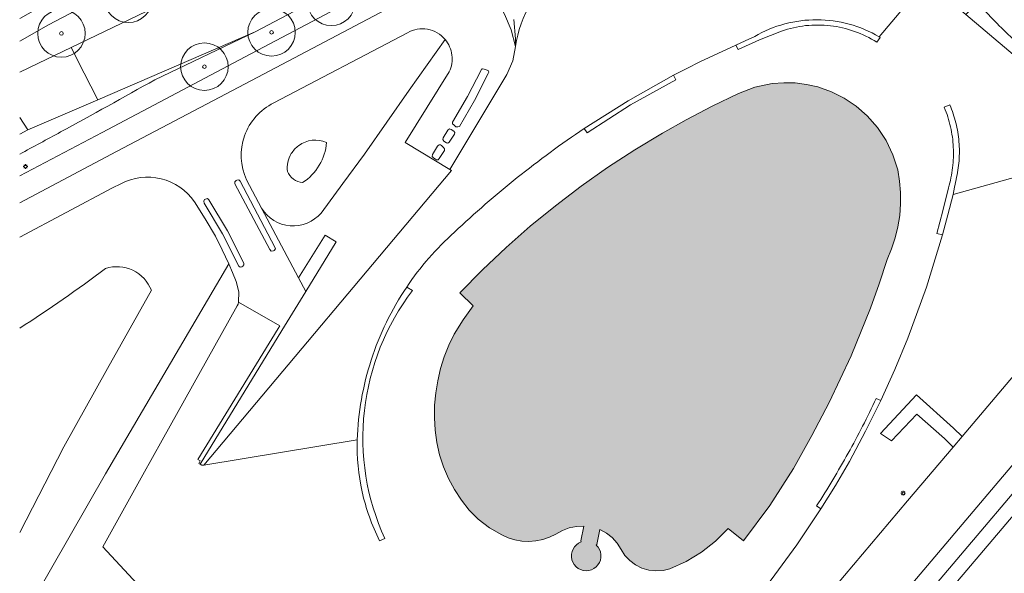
# Model space of a CAD drawing. Header units: metres. Extents: x 187482 to 189800, y 333582 to 335019.
# Tile 70 of 256: x 187483 to 187586, y 334257 to 334315. Entities that reach past the tile are written whole.
import ezdxf

# ---------------------------------------------------------------- set-up
doc = ezdxf.new("R2010")
doc.units = ezdxf.units.M
doc.layers.get('0').update_dxf_attribs({"color": 252, "lineweight": 18})
for name, color, linetype, lineweight in [('B-WE-GR-BEPLANTING_CULTUUR_HEESTERS-GV', 252, 'Continuous', 18), ('B-WE-GR-BOOM-S', 252, 'Continuous', 18), ('B-WE-GR-BOS_LOOF-GV', 252, 'Continuous', 18), ('B-WE-GR-HAAG-G', 252, 'GR-HAAG1-SO', 18), ('B-WE-IE-MEUBILAIR-S', 252, 'Continuous', 18), ('B-WE-IE-TERREINAFSCHEIDING_KUNSTMATIG_MUUR-G', 252, 'IE-TERREINAFSCHEIDING_KUNSTMATIG-SO', 18), ('B-WE-OG-BEBOUWING-GV', 252, 'Continuous', 18), ('B-WE-OG-TERREIN_ERF-GV', 252, 'Continuous', 18), ('B-WE-OG-WATER_GREPPEL-GV', 252, 'Continuous', 18), ('B-WE-OG-WEG-GV', 252, 'Continuous', 18), ('B-WE-VH-GESLOTENVERHARDING_ASFALT-GV', 252, 'Continuous', 18), ('B-WE-VH-OPENVERHARDING_TEGEL-GV', 252, 'Continuous', 18)]:
    doc.layers.add(name, color=color, linetype=linetype, lineweight=lineweight)
doc.layers.add('B-WE-OG-BEBOUWING-V', color=7, linetype='Continuous', lineweight=18, true_color=0xf0f0f0)
doc.linetypes.add('GR-HAAG1-SO', pattern='A,6,[176,NLCS.SHX,S=0.125,R=0,X=0,Y=0],-2', length=8)
doc.linetypes.add('IE-TERREINAFSCHEIDING_KUNSTMATIG-SO', pattern='A,4,[82,NLCS.SHX,S=0.75,R=90,X=0,Y=0],4,-2', length=10)

# ---------------------------------------------------------------- blocks, each defined once
blk = doc.blocks.new('SIE-MEUBILAIR_PAAL_LICHTMAST-SO')
for points in [[(-0.62, 0), (-1, 0)], [(-0.71, 0.71), (-0.44, 0.44)], [(0, 1), (0, 0.62)], [(0.44, 0.44), (0.71, 0.71)], [(1, 0), (0.62, 0)], [(-0.71, -0.71), (-0.44, -0.44)], [(0, -0.62), (0, -1)], [(0.44, -0.44), (0.71, -0.71)]]:
    blk.add_lwpolyline(points)
blk.add_circle((0, 0), 0.5)
blk = doc.blocks.new('SGR-BOOM_GBKN-SO')
at = {"color": 0, "linetype": 'ByBlock', "lineweight": 18}
for radius in [2, 0.15]:
    blk.add_circle((0, 0), radius, dxfattribs=at)

msp = doc.modelspace()

# ---------------------------------------------------------------- hatches: boundary and pattern name
at = {"layer": 'B-WE-OG-BEBOUWING-V'}
h = msp.add_hatch(color=256, dxfattribs=at)
h.dxf.hatch_style = 1
h.paths.add_polyline_path([(187562.023, 334308.124), (187560.202, 334307.749), (187558.461, 334307.098), (187555.694, 334305.746), (187552.968, 334304.313), (187550.463, 334302.923), (187547.545, 334301.161), (187544.692, 334299.297), (187541.907, 334297.332), (187539.194, 334295.269), (187536.556, 334293.111), (187533.996, 334290.861), (187531.518, 334288.521), (187529.125, 334286.094), (187530.526, 334284.723), (187529.503, 334283.269), (187528.557, 334281.763), (187527.986, 334280.588), (187527.502, 334279.375), (187527.108, 334278.13), (187526.806, 334276.859), (187526.597, 334275.57), (187526.483, 334274.269), (187526.464, 334272.963), (187526.54, 334271.659), (187526.717, 334270.343), (187527.012, 334269.048), (187527.422, 334267.784), (187527.944, 334266.563), (187528.574, 334265.393), (187529.306, 334264.285), (187530.134, 334263.247), (187531.053, 334262.287), (187532.243, 334261.376), (187533.545, 334260.632), (187534.223, 334260.328), (187534.934, 334260.11), (187535.666, 334259.981), (187536.408, 334259.944), (187537.149, 334259.998), (187537.878, 334260.144), (187538.584, 334260.378), (187539.255, 334260.698), (187539.929, 334261.085), (187540.656, 334261.36), (187541.417, 334261.517), (187542.194, 334261.551), (187541.888, 334259.993), (187541.904, 334259.887), (187541.643, 334259.763), (187541.41, 334259.594), (187541.212, 334259.385), (187541.055, 334259.142), (187540.947, 334258.875), (187540.889, 334258.592), (187540.884, 334258.304), (187540.932, 334258.019), (187541.032, 334257.749), (187541.179, 334257.501), (187541.37, 334257.284), (187541.598, 334257.107), (187541.855, 334256.975), (187542.131, 334256.892), (187542.418, 334256.861), (187542.706, 334256.884), (187542.984, 334256.959), (187543.244, 334257.085), (187543.476, 334257.256), (187543.673, 334257.466), (187543.828, 334257.71), (187543.935, 334257.978), (187543.991, 334258.261), (187543.994, 334258.549), (187543.944, 334258.833), (187543.843, 334259.103), (187543.693, 334259.35), (187543.501, 334259.565), (187543.57, 334259.634), (187543.884, 334261.186), (187544.569, 334260.821), (187545.18, 334260.342), (187545.698, 334259.764), (187546.106, 334259.104), (187546.519, 334258.476), (187547.035, 334257.93), (187547.637, 334257.48), (187548.308, 334257.141), (187549.028, 334256.923), (187549.774, 334256.832), (187550.524, 334256.872), (187551.257, 334257.04), (187552.964, 334257.826), (187554.568, 334258.805), (187556.047, 334259.964), (187557.382, 334261.286), (187558.98, 334259.992), (187561.764, 334263.711), (187564.258, 334267.63), (187566.18, 334271.078), (187568.021, 334274.57), (187570.326, 334279.47), (187572.36, 334284.488), (187573.264, 334287.042), (187574.124, 334289.612), (187574.589, 334290.729), (187574.964, 334291.879), (187575.247, 334293.056), (187575.436, 334294.251), (187575.529, 334295.457), (187575.527, 334296.667), (187575.429, 334297.873), (187575.235, 334299.068), (187574.729, 334300.64), (187574.013, 334302.128), (187573.101, 334303.505), (187572.011, 334304.746), (187570.865, 334305.747), (187569.602, 334306.596), (187568.242, 334307.278), (187566.806, 334307.783), (187565.629, 334308.05), (187564.432, 334308.196), (187563.226, 334308.221)], flags=17)

# ---------------------------------------------------------------- linework, layer by layer
at = {"layer": 'B-WE-GR-BEPLANTING_CULTUUR_HEESTERS-GV', "flags": 128}
msp.add_lwpolyline([(187482.806, 334298.406), (187491.472, 334302.972), (187506.524, 334310.929), (187530.307, 334323.489), (187533.455, 334325.059), (187536.609, 334326.616), (187545.996, 334331.233), (187574.672, 334345.188), (187570.008, 334345.103), (187566.493, 334343.372), (187565.872, 334343.066), (187559.044, 334339.704), (187545.276, 334332.899), (187525.319, 334322.989), (187516.461, 334318.29), (187507.604, 334313.592), (187497.041, 334308.539)], dxfattribs=at)
at = {"layer": 'B-WE-GR-BEPLANTING_CULTUUR_HEESTERS-GV'}
for points in [[(187497.041, 334308.539, -0.003782), (187487.113, 334303.035)], [(187487.113, 334303.035, -0.0016158), (187482.806, 334300.708)]]:
    msp.add_lwpolyline(points, format="xyb", dxfattribs=at)
at = {"layer": 'B-WE-GR-BOS_LOOF-GV', "flags": 128}
for points in [[(187497.041, 334308.539), (187507.604, 334313.592), (187491.042, 334306.435)], [(187482.806, 334304.55), (187483.671, 334303.25), (187491.042, 334306.435), (187490.31, 334307.852), (187489.594, 334309.238), (187488.207, 334311.923), (187485.652, 334310.694), (187482.806, 334309.325)], [(187491.042, 334306.435), (187483.671, 334303.25), (187482.806, 334302.821)]]:
    msp.add_lwpolyline(points, dxfattribs=at)
at = {"layer": 'B-WE-GR-BOS_LOOF-GV'}
for points in [[(187487.113, 334303.035, 0.003782), (187497.041, 334308.539)], [(187482.806, 334300.708, 0.0016158), (187487.113, 334303.035)]]:
    msp.add_lwpolyline(points, format="xyb", dxfattribs=at)
at = {"layer": 'B-WE-GR-HAAG-G', "ltscale": 0.2, "flags": 128}
msp.add_lwpolyline([(187497.041, 334308.539), (187507.604, 334313.592)], dxfattribs=at)
at = {"layer": 'B-WE-GR-HAAG-G', "ltscale": 0.2}
for points in [[(187487.113, 334303.035, 0.003782), (187497.041, 334308.539)], [(187482.806, 334300.708, 0.0016158), (187487.113, 334303.035)]]:
    msp.add_lwpolyline(points, format="xyb", dxfattribs=at)
at = {"layer": 'B-WE-IE-TERREINAFSCHEIDING_KUNSTMATIG_MUUR-G', "ltscale": 0.2, "flags": 128}
for points in [[(187570.008, 334345.103), (187566.493, 334343.372), (187565.872, 334343.066), (187559.044, 334339.704), (187545.276, 334332.899), (187525.319, 334322.989), (187516.461, 334318.29), (187507.604, 334313.592)], [(187528.265, 334298.972), (187502.2, 334267.957), (187501.984, 334267.973), (187501.819, 334268.066), (187510.414, 334282.147)]]:
    msp.add_lwpolyline(points, dxfattribs=at)
at = {"layer": 'B-WE-OG-BEBOUWING-GV', "flags": 128}
msp.add_lwpolyline([(187562.023, 334308.124), (187560.202, 334307.749), (187558.461, 334307.098), (187555.694, 334305.746), (187552.968, 334304.313), (187550.463, 334302.923), (187547.545, 334301.161), (187544.692, 334299.297), (187541.907, 334297.332), (187539.194, 334295.269), (187536.556, 334293.111), (187533.996, 334290.861), (187531.518, 334288.521), (187529.125, 334286.094), (187530.526, 334284.723), (187529.503, 334283.269), (187528.557, 334281.763), (187527.986, 334280.588), (187527.502, 334279.375), (187527.108, 334278.13), (187526.806, 334276.859), (187526.597, 334275.57), (187526.483, 334274.269), (187526.464, 334272.963), (187526.54, 334271.659), (187526.717, 334270.343), (187527.012, 334269.048), (187527.422, 334267.784), (187527.944, 334266.563), (187528.574, 334265.393), (187529.306, 334264.285), (187530.134, 334263.247), (187531.053, 334262.287), (187532.243, 334261.376), (187533.545, 334260.632), (187534.223, 334260.328), (187534.934, 334260.11), (187535.666, 334259.981), (187536.408, 334259.944), (187537.149, 334259.998), (187537.878, 334260.144), (187538.584, 334260.378), (187539.255, 334260.698), (187539.929, 334261.085), (187540.656, 334261.36), (187541.417, 334261.517), (187542.194, 334261.551), (187541.888, 334259.993), (187541.904, 334259.887), (187541.643, 334259.763), (187541.41, 334259.594), (187541.212, 334259.385), (187541.055, 334259.142), (187540.947, 334258.875), (187540.889, 334258.592), (187540.884, 334258.304), (187540.932, 334258.019), (187541.032, 334257.749), (187541.179, 334257.501), (187541.37, 334257.284), (187541.598, 334257.107), (187541.855, 334256.975), (187542.131, 334256.892), (187542.418, 334256.861), (187542.706, 334256.884), (187542.984, 334256.959), (187543.244, 334257.085), (187543.476, 334257.256), (187543.673, 334257.466), (187543.828, 334257.71), (187543.935, 334257.978), (187543.991, 334258.261), (187543.994, 334258.549), (187543.944, 334258.833), (187543.843, 334259.103), (187543.693, 334259.35), (187543.501, 334259.565), (187543.57, 334259.634), (187543.884, 334261.186), (187544.569, 334260.821), (187545.18, 334260.342), (187545.698, 334259.764), (187546.106, 334259.104), (187546.519, 334258.476), (187547.035, 334257.93), (187547.637, 334257.48), (187548.308, 334257.141), (187549.028, 334256.923), (187549.774, 334256.832), (187550.524, 334256.872), (187551.257, 334257.04), (187552.964, 334257.826), (187554.568, 334258.805), (187556.047, 334259.964), (187557.382, 334261.286), (187558.98, 334259.992), (187561.764, 334263.711), (187564.258, 334267.63), (187566.18, 334271.078), (187568.021, 334274.57), (187570.326, 334279.47), (187572.36, 334284.488), (187573.264, 334287.042), (187574.124, 334289.612), (187574.589, 334290.729), (187574.964, 334291.879), (187575.247, 334293.056), (187575.436, 334294.251), (187575.529, 334295.457), (187575.527, 334296.667), (187575.429, 334297.873), (187575.235, 334299.068), (187574.729, 334300.64), (187574.013, 334302.128), (187573.101, 334303.505), (187572.011, 334304.746), (187570.865, 334305.747), (187569.602, 334306.596), (187568.242, 334307.278), (187566.806, 334307.783), (187565.629, 334308.05), (187564.432, 334308.196), (187563.226, 334308.221)], close=True, dxfattribs=at)
at = {"layer": 'B-WE-OG-TERREIN_ERF-GV'}
msp.add_lwpolyline([(187625.693, 334367.197), (187622.814, 334365.791), (187603.21, 334356.218), (187583.567, 334346.671), (187563.957, 334337.12), (187547.121, 334328.958), (187533.543, 334322.277), (187530.643, 334320.835), (187527.777, 334319.325), (187506.538, 334308.102), (187492.994, 334300.985), (187482.806, 334295.577)], dxfattribs=at)
at = {"layer": 'B-WE-OG-TERREIN_ERF-GV', "flags": 128}
for points in [[(187528.015, 334309.37), (187523.391, 334301.918), (187528.081, 334299.083), (187534.091, 334309.082), (187534.72, 334310.511), (187534.99, 334312.048), (187534.555, 334313.789), (187533.84, 334315.434), (187532.405, 334318.269), (187537.981, 334320.947), (187549.737, 334326.715), (187556.864, 334330.217), (187578.415, 334340.64), (187582.286, 334342.528), (187582.681, 334342.572), (187592.612, 334346.811)], [(187532.375, 334212.369), (187533.614, 334213.804), (187563.942, 334249.637), (187576.262, 334264.197), (187581.063, 334269.866), (187580.136, 334270.764), (187577.235, 334273.319), (187574.573, 334270.515), (187573.428, 334271.293), (187577.215, 334275.377), (187581.087, 334271.866), (187582.025, 334271.001), (187590.497, 334281.004), (187603.853, 334296.863), (187609.841, 334303.986), (187611.113, 334305.524), (187612.278, 334307.144), (187624.497, 334324.364), (187633.141, 334336.5), (187634.34, 334338.1), (187635.595, 334339.656), (187640.76, 334345.76)], [(187573.276, 334313.053), (187578.219, 334318.95), (187577.9, 334319.22), (187576.824, 334320.129), (187573.109, 334323.27), (187572.192, 334324.045), (187568.696, 334327.001), (187572.084, 334331.012), (187578.549, 334338.661), (187578.185, 334338.958)], [(187537.981, 334320.947), (187532.405, 334318.269), (187533.84, 334315.434), (187534.555, 334313.789), (187534.99, 334312.048), (187534.999, 334312.436), (187534.985, 334312.824), (187534.817, 334314.862)], [(187581.368, 334298.03), (187581.221, 334297.234), (187581.049, 334296.442), (187587.744, 334298.304), (187598.921, 334301.447), (187582.405, 334315.411), (187578.219, 334318.95), (187573.276, 334313.053), (187573.385, 334312.968), (187573.022, 334312.489)], [(187583.668, 334316.611), (187582.405, 334315.411), (187598.921, 334301.447), (187600.305, 334300.277)], [(187534.817, 334314.862), (187534.985, 334312.824), (187534.999, 334312.436), (187534.99, 334312.048)], [(187509.544, 334306.087), (187523.627, 334313.488)], [(187523.627, 334313.488), (187509.544, 334306.087)], [(187562.99, 334313.659), (187560.696, 334312.725), (187558.44, 334311.702), (187558.187, 334312.188), (187556.305, 334311.298), (187554.415, 334310.425), (187553.021, 334309.729), (187551.638, 334309.013), (187551.872, 334308.535), (187547.112, 334305.885), (187542.522, 334302.951), (187542.233, 334303.401)], [(187542.233, 334303.401), (187546.862, 334306.33), (187551.638, 334309.013), (187553.021, 334309.729), (187554.415, 334310.425), (187556.305, 334311.298), (187558.187, 334312.188), (187559.178, 334312.647), (187560.172, 334313.098)], [(187560.172, 334313.098), (187559.178, 334312.647), (187558.187, 334312.188), (187558.44, 334311.702), (187560.696, 334312.725), (187562.99, 334313.659)], [(187573.022, 334312.489), (187573.385, 334312.968), (187573.276, 334313.053)], [(187534.99, 334312.048), (187534.72, 334310.511), (187534.091, 334309.082), (187528.081, 334299.083), (187528.265, 334298.972), (187502.2, 334267.957), (187518.328, 334270.635)], [(187514.531, 334294.506), (187516.838, 334297.62), (187519.116, 334300.714), (187523.796, 334307.426), (187527.582, 334312.778)], [(187527.582, 334312.778), (187523.796, 334307.426), (187519.116, 334300.714), (187516.838, 334297.62), (187514.531, 334294.506)], [(187508.275, 334295.024), (187512.168, 334287.687), (187514.971, 334292.193), (187516.126, 334291.489), (187512.927, 334286.257), (187510.414, 334282.147), (187501.819, 334268.066), (187501.984, 334267.973), (187502.2, 334267.957), (187528.265, 334298.972), (187528.081, 334299.083), (187523.391, 334301.918), (187528.015, 334309.37)], [(187531.496, 334309.677), (187531.525, 334309.684), (187531.683, 334309.634), (187532.008, 334309.531), (187532.083, 334309.511), (187532.145, 334309.463), (187532.193, 334309.319), (187532.125, 334309.184), (187530.696, 334306.354), (187529.087, 334303.623), (187528.911, 334303.575), (187528.73, 334303.589), (187528.498, 334303.782), (187528.356, 334303.898), (187528.37, 334304.081), (187529.952, 334306.761), (187531.371, 334309.531), (187531.423, 334309.632)], [(187531.423, 334309.632), (187531.371, 334309.531), (187529.952, 334306.761), (187528.37, 334304.081), (187528.356, 334303.898), (187528.498, 334303.782), (187528.73, 334303.589), (187528.911, 334303.575), (187529.087, 334303.623), (187530.696, 334306.354), (187532.125, 334309.184), (187532.193, 334309.319), (187532.145, 334309.463), (187532.083, 334309.511), (187532.008, 334309.531), (187531.683, 334309.634), (187531.525, 334309.684), (187531.496, 334309.677)], [(187580.714, 334305.89), (187580.134, 334305.632)], [(187580.134, 334305.632), (187580.714, 334305.89)], [(187527.201, 334301.614), (187527.209, 334301.606), (187527.415, 334301.398), (187527.539, 334301.274), (187527.514, 334301.101), (187526.969, 334300.234), (187526.849, 334300.091), (187526.664, 334300.118), (187526.365, 334300.322), (187526.224, 334300.457), (187526.246, 334300.651), (187526.786, 334301.53), (187526.825, 334301.594)], [(187526.825, 334301.594), (187526.786, 334301.53), (187526.246, 334300.651), (187526.224, 334300.457), (187526.365, 334300.322), (187526.664, 334300.118), (187526.849, 334300.091), (187526.969, 334300.234), (187527.514, 334301.101), (187527.539, 334301.274), (187527.415, 334301.398), (187527.209, 334301.606), (187527.201, 334301.614)], [(187600.305, 334300.277), (187598.921, 334301.447), (187587.744, 334298.304), (187581.049, 334296.442), (187580.511, 334294.317), (187579.934, 334292.202), (187578.243, 334286.717), (187576.293, 334281.319), (187574.93, 334278.026), (187573.458, 334274.781), (187571.854, 334271.537), (187570.142, 334268.349), (187568.68, 334265.832), (187567.146, 334263.357), (187564.606, 334259.574), (187561.899, 334255.909), (187561.436, 334255.314), (187560.932, 334254.753)], [(187493.456, 334297.596), (187492.587, 334297.145), (187482.806, 334291.961)], [(187482.806, 334291.961), (187492.587, 334297.145), (187493.456, 334297.596)], [(187501.196, 334295.694), (187502.331, 334293.908), (187503.404, 334292.085), (187504.132, 334290.64), (187504.81, 334289.171), (187505.212, 334288.234), (187505.594, 334287.288), (187505.876, 334286.229), (187505.851, 334285.133), (187510.19, 334282.639), (187510.021, 334282.363), (187501.562, 334268.553), (187501.791, 334268.423), (187501.655, 334268.159), (187501.819, 334268.066), (187510.414, 334282.147), (187512.927, 334286.257), (187512.168, 334287.687), (187508.275, 334295.024), (187506.696, 334298)], [(187506.696, 334298), (187508.275, 334295.024)], [(187579.934, 334292.202), (187580.511, 334294.317), (187581.049, 334296.442), (187581.221, 334297.234), (187581.368, 334298.03)], [(187572.965, 334274.983), (187573.458, 334274.781), (187574.93, 334278.026), (187576.293, 334281.319), (187578.243, 334286.717), (187579.934, 334292.202), (187579.354, 334292.338), (187579.988, 334294.744), (187580.57, 334297.163)], [(187580.57, 334297.163), (187579.988, 334294.744), (187579.354, 334292.338), (187579.934, 334292.202)], [(187484.247, 334253.817), (187491.83, 334267.049), (187504.81, 334289.171), (187504.132, 334290.64), (187503.404, 334292.085), (187502.331, 334293.908), (187501.196, 334295.694)], [(187482.806, 334243.98), (187492.526, 334235.666), (187494.485, 334236.668), (187497.783, 334238.311), (187506.812, 334242.935), (187499.242, 334251.085), (187491.56, 334259.359), (187495.762, 334266.949), (187497.796, 334270.604), (187505.707, 334284.74), (187505.803, 334284.928), (187505.851, 334285.133), (187505.876, 334286.229), (187505.594, 334287.288), (187505.212, 334288.234), (187504.81, 334289.171), (187491.83, 334267.049), (187484.247, 334253.817)], [(187496.67, 334286.374), (187492.054, 334278.143), (187487.439, 334269.913), (187482.806, 334260.87)], [(187482.806, 334260.87), (187487.439, 334269.913), (187492.054, 334278.143), (187496.67, 334286.374)], [(187524.158, 334286.36), (187523.54, 334286.708)], [(187523.54, 334286.708), (187524.158, 334286.36)], [(187518.328, 334270.635), (187502.2, 334267.957), (187501.984, 334267.973), (187501.819, 334268.066), (187501.655, 334268.159), (187501.791, 334268.423), (187501.562, 334268.553), (187510.021, 334282.363), (187510.19, 334282.639), (187505.851, 334285.133), (187505.803, 334284.928), (187505.707, 334284.74), (187497.796, 334270.604), (187495.762, 334266.949), (187491.56, 334259.359), (187499.242, 334251.085), (187506.812, 334242.935), (187497.783, 334238.311), (187505.897, 334231.479), (187514.793, 334224.04), (187521.733, 334232.125), (187535.166, 334247.738), (187535.355, 334248.284)], [(187566.683, 334263.672), (187567.146, 334263.357), (187568.68, 334265.832), (187570.142, 334268.349), (187571.854, 334271.537), (187573.458, 334274.781), (187572.965, 334274.983)], [(187560.55, 334255.141), (187560.932, 334254.753), (187561.436, 334255.314), (187561.899, 334255.909), (187564.606, 334259.574), (187567.146, 334263.357), (187566.683, 334263.672)], [(187520.683, 334260.012), (187521.233, 334260.242)], [(187521.233, 334260.242), (187520.683, 334260.012)]]:
    msp.add_lwpolyline(points, dxfattribs=at)
at = {"layer": 'B-WE-OG-TERREIN_ERF-GV'}
for points in [[(187534.99, 334312.048, -0.0975557), (187536.628, 334316.6)], [(187536.628, 334316.6, 0.0975557), (187534.99, 334312.048)], [(187587.339, 334312.853, -0.0262496), (187583.668, 334316.611)], [(187583.668, 334316.611, 0.0262496), (187587.339, 334312.853)], [(187563.335, 334314.408, 0.0663955), (187560.172, 334313.098)], [(187560.172, 334313.098, -0.0663955), (187563.335, 334314.408)], [(187562.99, 334313.659, -0.0561493), (187565.533, 334314.228)], [(187565.533, 334314.228, 0.0561493), (187562.99, 334313.659)], [(187566.73, 334314.847, 0.0662704), (187563.335, 334314.408)], [(187563.335, 334314.408, -0.0662704), (187566.73, 334314.847)], [(187565.533, 334314.228, -0.0560237), (187568.139, 334314.218)], [(187568.139, 334314.218, 0.0560237), (187565.533, 334314.228)], [(187570.122, 334314.385, 0.0660177), (187566.73, 334314.847)], [(187566.73, 334314.847, -0.0660177), (187570.122, 334314.385)], [(187568.139, 334314.218, -0.0559278), (187570.678, 334313.628)], [(187570.678, 334313.628, 0.0559278), (187568.139, 334314.218)], [(187573.276, 334313.053, 0.0659659), (187570.122, 334314.385)], [(187570.122, 334314.385, -0.0659659), (187573.276, 334313.053)], [(187523.627, 334313.488, -0.1739578), (187525.732, 334313.844)], [(187525.732, 334313.844, 0.1739578), (187523.627, 334313.488)], [(187525.732, 334313.844, -0.1741612), (187527.582, 334312.778)], [(187527.582, 334312.778, 0.1741612), (187525.732, 334313.844)], [(187570.678, 334313.628, -0.0559451), (187573.022, 334312.489)], [(187573.022, 334312.489, 0.0559451), (187570.678, 334313.628)], [(187527.582, 334312.778, -0.1444688), (187528.303, 334311.138)], [(187528.303, 334311.138, 0.1444688), (187527.582, 334312.778)], [(187528.303, 334311.138, -0.1448232), (187528.015, 334309.37)], [(187528.015, 334309.37, 0.1448232), (187528.303, 334311.138)], [(187531.423, 334309.632, -0.1199382), (187531.496, 334309.677)], [(187531.496, 334309.677, 0.1199382), (187531.423, 334309.632)], [(187506.472, 334302.624, -0.1957197), (187509.544, 334306.087)], [(187509.544, 334306.087, 0.1957197), (187506.472, 334302.624)], [(187581.351, 334303.99, 0.0405556), (187580.714, 334305.89)], [(187580.714, 334305.89, -0.0405556), (187581.351, 334303.99)], [(187580.134, 334305.632, -0.0427768), (187580.786, 334303.574)], [(187580.786, 334303.574, 0.0427768), (187580.134, 334305.632)], [(187581.677, 334302.013, 0.0404498), (187581.351, 334303.99)], [(187581.351, 334303.99, -0.0404498), (187581.677, 334302.013)], [(187535.174, 334298.23, -0.0210978), (187542.233, 334303.401)], [(187542.233, 334303.401, 0.0210978), (187535.174, 334298.23)], [(187580.786, 334303.574, -0.0430331), (187581.08, 334301.435)], [(187581.08, 334301.435, 0.0430331), (187580.786, 334303.574)], [(187506.696, 334298, -0.1959354), (187506.472, 334302.624)], [(187506.472, 334302.624, 0.1959354), (187506.696, 334298)], [(187515.097, 334301.944, 0.266776), (187512.162, 334301.595)], [(187512.162, 334301.595, -0.266776), (187515.097, 334301.944)], [(187514.342, 334299.529, 0.116256), (187515.097, 334301.944)], [(187515.097, 334301.944, -0.116256), (187514.342, 334299.529)], [(187526.825, 334301.594, -0.1754653), (187526.977, 334301.682)], [(187526.977, 334301.682, 0.1754653), (187526.825, 334301.594)], [(187526.977, 334301.682, -0.2405845), (187527.201, 334301.614)], [(187527.201, 334301.614, 0.2405845), (187526.977, 334301.682)], [(187581.683, 334300.009, 0.0399198), (187581.677, 334302.013)], [(187581.677, 334302.013, -0.0399198), (187581.683, 334300.009)], [(187511.399, 334300.759, 0.0820928), (187511.035, 334299.857)], [(187511.035, 334299.857, -0.0820928), (187511.399, 334300.759)], [(187512.162, 334301.595, 0.0969334), (187511.399, 334300.759)], [(187511.399, 334300.759, -0.0969334), (187512.162, 334301.595)], [(187581.08, 334301.435, -0.0430775), (187581.007, 334299.277)], [(187581.007, 334299.277, 0.0430775), (187581.08, 334301.435)], [(187511.035, 334299.857, 0.0834516), (187510.982, 334298.886)], [(187510.982, 334298.886, -0.0834516), (187511.035, 334299.857)], [(187581.368, 334298.03, 0.0399525), (187581.683, 334300.009)], [(187581.683, 334300.009, -0.0399525), (187581.368, 334298.03)], [(187510.982, 334298.886, 0.1311309), (187511.628, 334298.082)], [(187511.628, 334298.082, -0.1311309), (187510.982, 334298.886)], [(187512.589, 334297.705, 0.1160122), (187514.342, 334299.529)], [(187514.342, 334299.529, -0.1160122), (187512.589, 334297.705)], [(187581.007, 334299.277, -0.0429703), (187580.57, 334297.163)], [(187580.57, 334297.163, 0.0429703), (187581.007, 334299.277)], [(187497.685, 334298.107, 0.1827742), (187493.456, 334297.596)], [(187493.456, 334297.596, -0.1827742), (187497.685, 334298.107)], [(187501.196, 334295.694, 0.1826303), (187497.685, 334298.107)], [(187497.685, 334298.107, -0.1826303), (187501.196, 334295.694)], [(187511.628, 334298.082, 0.1300596), (187512.589, 334297.705)], [(187512.589, 334297.705, -0.1300596), (187511.628, 334298.082)], [(187528.573, 334292.485, -0.0210593), (187535.174, 334298.23)], [(187535.174, 334298.23, 0.0210593), (187528.573, 334292.485)], [(187508.275, 334295.024, 0.2412926), (187511.27, 334293.161)], [(187511.27, 334293.161, -0.2412926), (187508.275, 334295.024)], [(187511.27, 334293.161, 0.2413804), (187514.531, 334294.506)], [(187514.531, 334294.506, -0.2413804), (187511.27, 334293.161)], [(187525.876, 334289.754, -0.0313179), (187528.573, 334292.485)], [(187528.573, 334292.485, 0.0313179), (187525.876, 334289.754)], [(187523.54, 334286.708, -0.0312594), (187525.876, 334289.754)], [(187525.876, 334289.754, 0.0312594), (187523.54, 334286.708)], [(187482.806, 334282.386, 0.019618), (187491.843, 334288.673)], [(187491.843, 334288.673, -0.019618), (187482.806, 334282.386)], [(187491.843, 334288.673, -0.1906635), (187494.712, 334288.48)], [(187494.712, 334288.48, 0.1906635), (187491.843, 334288.673)], [(187494.712, 334288.48, -0.1909426), (187496.67, 334286.374)], [(187496.67, 334286.374, 0.1909426), (187494.712, 334288.48)], [(187519.087, 334273.705, -0.1356497), (187524.158, 334286.36)], [(187524.158, 334286.36, 0.1356497), (187519.087, 334273.705)], [(187523.54, 334286.708, 0.0696746), (187519.808, 334279.037)], [(187519.808, 334279.037, -0.0696746), (187523.54, 334286.708)], [(187519.808, 334279.037, 0.0697611), (187518.328, 334270.635)], [(187518.328, 334270.635, -0.0697611), (187519.808, 334279.037)], [(187572.965, 334274.983, -0.0084289), (187571.536, 334272.078)], [(187571.536, 334272.078, 0.0084289), (187572.965, 334274.983)], [(187521.233, 334260.242, -0.1356302), (187519.087, 334273.705)], [(187519.087, 334273.705, 0.1356302), (187521.233, 334260.242)], [(187571.536, 334272.078, -0.0084338), (187570.012, 334269.223)], [(187570.012, 334269.223, 0.0084338), (187571.536, 334272.078)], [(187518.328, 334270.635, 0.061033), (187518.853, 334265.179)], [(187518.853, 334265.179, -0.061033), (187518.328, 334270.635)], [(187570.012, 334269.223, -0.0078952), (187568.394, 334266.42)], [(187568.394, 334266.42, 0.0078952), (187570.012, 334269.223)], [(187568.394, 334266.42, -0.0083174), (187566.683, 334263.672)], [(187566.683, 334263.672, 0.0083174), (187568.394, 334266.42)], [(187518.853, 334265.179, 0.0611014), (187520.683, 334260.012)], [(187520.683, 334260.012, -0.0611014), (187518.853, 334265.179)]]:
    msp.add_lwpolyline(points, format="xyb", dxfattribs=at)
at = {"layer": 'B-WE-OG-TERREIN_ERF-GV', "flags": 128}
for points in [[(187542.233, 334303.401), (187542.522, 334302.951), (187547.112, 334305.885), (187551.872, 334308.535), (187551.638, 334309.013), (187546.862, 334306.33)], [(187550.463, 334302.923), (187552.968, 334304.313), (187555.694, 334305.746), (187558.461, 334307.098), (187560.202, 334307.749), (187562.023, 334308.124), (187563.226, 334308.221), (187564.432, 334308.196), (187565.629, 334308.05), (187566.806, 334307.783), (187568.242, 334307.278), (187569.602, 334306.596), (187570.865, 334305.747), (187572.011, 334304.746), (187573.101, 334303.505), (187574.013, 334302.128), (187574.729, 334300.64), (187575.235, 334299.068), (187575.429, 334297.873), (187575.527, 334296.667), (187575.529, 334295.457), (187575.436, 334294.251), (187575.247, 334293.056), (187574.964, 334291.879), (187574.589, 334290.729), (187574.124, 334289.612), (187573.264, 334287.042), (187572.36, 334284.488), (187570.326, 334279.47), (187568.021, 334274.57), (187566.18, 334271.078), (187564.258, 334267.63), (187561.764, 334263.711), (187558.98, 334259.992), (187557.382, 334261.286), (187556.047, 334259.964), (187554.568, 334258.805), (187552.964, 334257.826), (187551.257, 334257.04), (187550.524, 334256.872), (187549.774, 334256.832), (187549.028, 334256.923), (187548.308, 334257.141), (187547.637, 334257.48), (187547.035, 334257.93), (187546.519, 334258.476), (187546.106, 334259.104), (187545.698, 334259.764), (187545.18, 334260.342), (187544.569, 334260.821), (187543.884, 334261.186), (187543.57, 334259.634), (187543.501, 334259.565), (187543.693, 334259.35), (187543.843, 334259.103), (187543.944, 334258.833), (187543.994, 334258.549), (187543.991, 334258.261), (187543.935, 334257.978), (187543.828, 334257.71), (187543.673, 334257.466), (187543.476, 334257.256), (187543.244, 334257.085), (187542.984, 334256.959), (187542.706, 334256.884), (187542.418, 334256.861), (187542.131, 334256.892), (187541.855, 334256.975), (187541.598, 334257.107), (187541.37, 334257.284), (187541.179, 334257.501), (187541.032, 334257.749), (187540.932, 334258.019), (187540.884, 334258.304), (187540.889, 334258.592), (187540.947, 334258.875), (187541.055, 334259.142), (187541.212, 334259.385), (187541.41, 334259.594), (187541.643, 334259.763), (187541.904, 334259.887), (187541.888, 334259.993), (187542.194, 334261.551), (187541.417, 334261.517), (187540.656, 334261.36), (187539.929, 334261.085), (187539.255, 334260.698), (187538.584, 334260.378), (187537.878, 334260.144), (187537.149, 334259.998), (187536.408, 334259.944), (187535.666, 334259.981), (187534.934, 334260.11), (187534.223, 334260.328), (187533.545, 334260.632), (187532.243, 334261.376), (187531.053, 334262.287), (187530.134, 334263.247), (187529.306, 334264.285), (187528.574, 334265.393), (187527.944, 334266.563), (187527.422, 334267.784), (187527.012, 334269.048), (187526.717, 334270.343), (187526.54, 334271.659), (187526.464, 334272.963), (187526.483, 334274.269), (187526.597, 334275.57), (187526.806, 334276.859), (187527.108, 334278.13), (187527.502, 334279.375), (187527.986, 334280.588), (187528.557, 334281.763), (187529.503, 334283.269), (187530.526, 334284.723), (187529.125, 334286.094), (187531.518, 334288.521), (187533.996, 334290.861), (187536.556, 334293.111), (187539.194, 334295.269), (187541.907, 334297.332), (187544.692, 334299.297), (187547.545, 334301.161)], [(187528.571, 334302.803), (187528.027, 334301.956), (187527.887, 334301.863), (187527.725, 334301.907), (187527.444, 334302.053), (187527.342, 334302.232), (187527.365, 334302.437), (187527.867, 334303.244), (187528.038, 334303.376), (187528.241, 334303.301), (187528.496, 334303.134), (187528.619, 334302.988)], [(187528.571, 334302.803), (187528.619, 334302.988), (187528.496, 334303.134), (187528.241, 334303.301), (187528.038, 334303.376), (187527.867, 334303.244), (187527.365, 334302.437), (187527.342, 334302.232), (187527.444, 334302.053), (187527.725, 334301.907), (187527.887, 334301.863), (187528.027, 334301.956)], [(187509.719, 334290.729), (187509.679, 334290.928), (187506.004, 334297.863), (187505.863, 334297.985), (187505.676, 334297.979), (187505.587, 334297.928), (187505.437, 334297.782), (187505.466, 334297.575), (187509.135, 334290.656), (187509.294, 334290.507), (187509.512, 334290.524), (187509.601, 334290.564)], [(187509.719, 334290.729), (187509.601, 334290.564), (187509.512, 334290.524), (187509.294, 334290.507), (187509.135, 334290.656), (187505.466, 334297.575), (187505.437, 334297.782), (187505.587, 334297.928), (187505.676, 334297.979), (187505.863, 334297.985), (187506.004, 334297.863), (187509.679, 334290.928)], [(187502.176, 334295.749), (187502.258, 334295.928), (187502.359, 334295.98), (187502.563, 334296.018), (187502.732, 334295.897), (187504.682, 334292.634), (187506.393, 334289.241), (187506.416, 334289.048), (187506.295, 334288.896), (187506.175, 334288.853), (187506.01, 334288.814), (187505.878, 334288.921), (187504.159, 334292.302), (187502.208, 334295.555)], [(187502.176, 334295.749), (187502.208, 334295.555), (187504.159, 334292.302), (187505.878, 334288.921), (187506.01, 334288.814), (187506.175, 334288.853), (187506.295, 334288.896), (187506.416, 334289.048), (187506.393, 334289.241), (187504.682, 334292.634), (187502.732, 334295.897), (187502.563, 334296.018), (187502.359, 334295.98), (187502.258, 334295.928)], [(187512.927, 334286.257), (187516.126, 334291.489), (187514.971, 334292.193), (187512.168, 334287.687)], [(187629.961, 334265.22), (187630.608, 334280.95), (187623.512, 334286.872), (187619.01, 334286.76), (187613.976, 334287.628), (187610.217, 334287.293), (187606.375, 334285.062), (187553.568, 334222.779), (187574.713, 334213.671), (187589.67, 334207.226), (187601.963, 334204.863), (187601.891, 334206.114), (187598.92, 334214.748), (187598.881, 334223.279), (187602.288, 334238.378), (187612.45, 334248.251)], [(187582.025, 334271.001), (187581.087, 334271.866), (187577.215, 334275.377), (187573.428, 334271.293), (187574.573, 334270.515), (187577.235, 334273.319), (187580.136, 334270.764), (187581.063, 334269.866)]]:
    msp.add_lwpolyline(points, close=True, dxfattribs=at)
at = {"layer": 'B-WE-OG-WATER_GREPPEL-GV', "flags": 128}
msp.add_lwpolyline([(187565.872, 334343.066), (187564.914, 334344.911), (187564.269, 334346.153), (187563.288, 334348.042), (187537.405, 334335.59), (187488.207, 334311.923), (187489.594, 334309.238), (187490.31, 334307.852), (187491.042, 334306.435), (187507.604, 334313.592), (187516.461, 334318.29), (187525.319, 334322.989), (187545.276, 334332.899), (187559.044, 334339.704)], close=True, dxfattribs=at)
at = {"layer": 'B-WE-OG-WEG-GV', "flags": 128}
for points in [[(187482.806, 334309.325), (187485.652, 334310.694), (187488.207, 334311.923), (187537.405, 334335.59)], [(187493.285, 334318.26), (187485.827, 334314.308), (187482.806, 334312.605)], [(187606.762, 334287.929), (187598.359, 334278.004), (187572.518, 334247.496), (187556.384, 334228.424), (187552.128, 334223.399), (187553.568, 334222.779), (187606.375, 334285.062)]]:
    msp.add_lwpolyline(points, dxfattribs=at)
at = {"layer": 'B-WE-OG-WEG-GV'}
msp.add_lwpolyline([(187482.806, 334302.821), (187483.671, 334303.25), (187482.806, 334304.55)], dxfattribs=at)
at = {"layer": 'B-WE-VH-GESLOTENVERHARDING_ASFALT-GV'}
msp.add_lwpolyline([(187624.068, 334369.18), (187597.573, 334356.31), (187574.672, 334345.188), (187545.996, 334331.233), (187536.609, 334326.616), (187533.455, 334325.059), (187530.307, 334323.489), (187506.524, 334310.929), (187491.472, 334302.972), (187482.806, 334298.406)], dxfattribs=at)
at = {"layer": 'B-WE-VH-GESLOTENVERHARDING_ASFALT-GV', "flags": 128}
for points in [[(187482.806, 334312.605), (187485.827, 334314.308), (187493.285, 334318.26), (187502.361, 334322.954), (187511.692, 334327.588), (187519.654, 334331.52), (187528.806, 334336.049), (187537.353, 334340.184), (187545.987, 334344.377), (187552.546, 334347.531), (187551.656, 334349.29), (187549.999, 334348.51), (187544.94, 334346.132), (187536.493, 334342.087), (187527.795, 334337.829), (187518.771, 334333.375), (187510.624, 334329.386), (187501.606, 334324.868), (187492.262, 334320.032), (187485.201, 334316.315), (187482.806, 334314.991)], [(187642.331, 334347.623), (187641.938, 334347.152), (187640.76, 334345.76), (187635.595, 334339.656), (187634.34, 334338.1), (187633.141, 334336.5), (187624.497, 334324.364), (187612.278, 334307.144), (187611.113, 334305.524), (187609.841, 334303.986), (187603.853, 334296.863), (187590.497, 334281.004), (187582.025, 334271.001), (187581.063, 334269.866), (187576.262, 334264.197), (187563.942, 334249.637), (187533.614, 334213.804), (187538.179, 334209.935), (187546.447, 334219.704), (187565.834, 334242.601), (187585.87, 334266.269), (187605.277, 334289.168)], [(187482.806, 334295.577), (187492.994, 334300.985), (187506.538, 334308.102), (187527.777, 334319.325)]]:
    msp.add_lwpolyline(points, dxfattribs=at)
at = {"layer": 'B-WE-VH-OPENVERHARDING_TEGEL-GV', "flags": 128}
msp.add_lwpolyline([(187605.277, 334289.168), (187585.87, 334266.269), (187565.834, 334242.601), (187546.447, 334219.704), (187538.179, 334209.935), (187536.968, 334208.497), (187522.515, 334191.39), (187521.298, 334189.968), (187520.581, 334189.12), (187522.165, 334187.985), (187524.095, 334190.269), (187530.188, 334197.474), (187540.24, 334209.361), (187547.873, 334218.374), (187550.06, 334220.957), (187552.128, 334223.399), (187556.384, 334228.424), (187572.518, 334247.496), (187598.359, 334278.004)], dxfattribs=at)

# ---------------------------------------------------------------- block references
at = {"layer": 'B-WE-GR-BOOM-S', "xscale": 1.25, "yscale": 1.25, "zscale": 1.25}
for p in [(187494.24, 334317.05), (187515.61, 334316.73), (187487.2, 334313.41), (187509.32, 334313.52), (187502.25, 334309.91)]:
    msp.add_blockref('SGR-BOOM_GBKN-SO', p, dxfattribs=at)
at = {"layer": 'B-WE-IE-MEUBILAIR-S', "xscale": 0.25, "yscale": 0.25, "zscale": 0.25}
for p in [(187483.417, 334299.4), (187575.812, 334265.01)]:
    msp.add_blockref('SIE-MEUBILAIR_PAAL_LICHTMAST-SO', p, dxfattribs=at)

doc.saveas('drawing.dxf')
